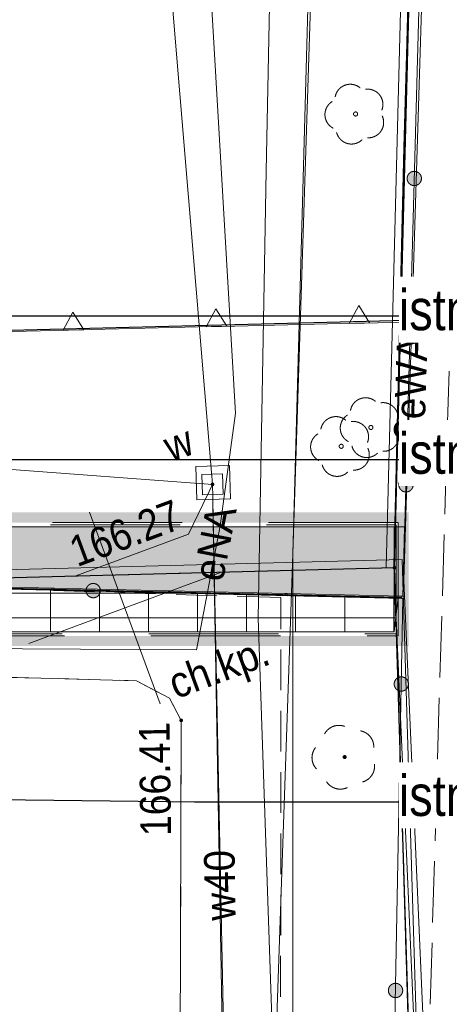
# Model space of a CAD drawing. Header units: millimetres. Extents: x -1155795 to 240441, y -422828 to 463730.
# Tile 55 of 66: x 47600 to 58116, y -1541 to 22552. Entities that reach past the tile are written whole.
import ezdxf
from ezdxf.xclip import XClip

# ---------------------------------------------------------------- set-up
doc = ezdxf.new("R2010")
doc.units = ezdxf.units.MM
doc.header["$MEASUREMENT"] = 0
doc.header["$XCLIPFRAME"] = 0
for name, pattern in [('Dashed 1_500', [1000, 500, -500]), ('Long Dashed', [5291.666508, 3174.999952, -2116.666555]), ('Wipeout_Contour', [1000, 0, -1000])]:
    doc.linetypes.add(name, pattern=pattern)
for name, color, linetype in [('00 PZT MAPA', 7, 'Continuous'), ('Site & Landscape - General', 7, 'Continuous'), ('Sycow_7_203-punkt graniczny', 7, 'Continuous'), ('Sycow_7_KTOK - Ogrodzenie trwałe', 7, 'Continuous'), ('Sycow_7_RTPW02 - Punkt wysokościowy sztuczny', 7, 'Continuous'), ('Sycow_7_SUPS01_W - Punkt o określonej wysokości urządzenia', 7, 'Continuous'), ('Sycow_7_SUUS22_W - Właz kwadratowy', 7, 'Continuous')]:
    doc.layers.add(name, color=color, linetype=linetype)
for name, color, linetype, lineweight in [('0_Nr_pióra__27', 7, 'Continuous', 25), ('0_Nr_pióra__60', 230, 'Continuous', 13), ('2D Drafting - General_Nr_pióra__60', 230, 'Continuous', 13), ('Nowe_0_Nr_pióra__27', 7, 'Continuous', 25), ('Nowe_Annotation - Label_Nr_pióra__46', 7, 'Continuous', 15), ('Nowe_Annotation - Label_Nr_pióra__85', 7, 'Continuous', 13), ('Site & Landscape - General_Nr_pióra__11', 7, 'Continuous', 13), ('Site & Landscape - General_Nr_pióra__91', 7, 'Continuous', 13), ('Sycow_7_218-kontur użytku gruntowego_Nr_pióra__3', 3, 'Continuous', 18), ('Sycow_7_219-działka ewidencyjna_Nr_pióra__7', 7, 'Continuous', 18), ('Sycow_7_@Wywiad_Nr_pióra__5', 5, 'Continuous', 18), ('Sycow_7_@Wywiad_Nr_pióra__7', 7, 'Continuous', 18), ('Sycow_7_chodnik (powierzchnia)-Atr17_Nr_pióra__7', 7, 'Continuous', 18), ('Sycow_7_chodnik (powierzchnia)_Nr_pióra__7', 7, 'Continuous', 18), ('Sycow_7_drzewo liściaste (punkt)_Nr_pióra__94', 94, 'Continuous', 18), ('Sycow_7_inna budowla (powierzchnia)-Atr17_Nr_pióra__7', 7, 'Continuous', 18), ('Sycow_7_krawężnik (linia)_Nr_pióra__7', 7, 'Continuous', 18), ('Sycow_7_KTOK - Ogrodzenie trwałe_Nr_pióra__7', 7, 'Continuous', 18), ('Sycow_7_OBOP02 - Drzewo liściaste_Nr_pióra__96', 96, 'Continuous', 18), ('Sycow_7_przewód elektroenergetyczny (linia)-Atr1_Nr_pióra__1', 1, 'Continuous', 18), ('Sycow_7_przewód elektroenergetyczny (linia)_Nr_pióra__1', 1, 'Continuous', 18), ('Sycow_7_przewód wodociągowy (linia)-Atr1_Nr_pióra__5', 5, 'Continuous', 18), ('Sycow_7_przewód wodociągowy (linia)_Nr_pióra__5', 5, 'Continuous', 18), ('Sycow_7_PZT_NLZ - Nieprzekraczalna linia zabudowy_Nr_pióra__7', 7, 'Continuous', 18), ('Sycow_7_RTPW02_O - Punkt wysokościowy sztuczny_Nr_pióra__7', 7, 'Continuous', 18), ('Sycow_7_SUBP02_W - Komora podziemna - przewód wodociągowy_Nr_pióra__5', 5, 'Continuous', 18), ('Sycow_7_SUPE - Przewód elektroenergetyczny_Nr_pióra__1', 1, 'Continuous', 18), ('Sycow_7_SUPS01_W - Punkt o określonej wysokości urządzenia_Nr_pióra__7', 7, 'Continuous', 18), ('Sycow_7_SUPS01_W_O - Punkt o określonej wysokości urządzenia - rzędna góry_Nr_pióra__5', 5, 'Continuous', 18), ('Sycow_7_SUUS22_W - Właz - opis_Nr_pióra__7', 7, 'Continuous', 18), ('Sycow_7_SUUS22_W - Właz kwadratowy_Nr_pióra__7', 7, 'Continuous', 18)]:
    doc.layers.add(name, color=color, linetype=linetype, lineweight=lineweight)
for name, color, linetype, lineweight, true_color in [('0_Nr_pióra__99', 7, 'Continuous', 0, 0xaad2ff), ('2D Drafting - General_Nr_pióra__101', 7, 'Continuous', 13, 0x4c4c4c), ('2D Drafting - General_Nr_pióra__78', 7, 'Continuous', 13, 0x00bb5e), ('Sycow_7_PZT_RT - Linia rozgraniczająca_Nr_pióra__252', 7, 'Continuous', 18, 0x929292)]:
    doc.layers.add(name, color=color, linetype=linetype, lineweight=lineweight, true_color=true_color)
doc.styles.add('STYL_AUTOMATYCZNY_12', font='Arial Narrow.ttf')
doc.styles.add('STYL_AUTOMATYCZNY_5', font='txt', dxfattribs={"width": 0.9})
doc.styles.add('STYL_AUTOMATYCZNY_6', font='txt', dxfattribs={"width": 0.87})
doc.linetypes.add('nieprzekraczalna linia zabudowy', pattern='A,0,[3,-2. PZT (5)1.Shx,S=39.68254,R=0,X=0,Y=0.425],-5000,0', length=5000)
doc.dimstyles.new('STYL_AUTOMATYCZNY__1', dxfattribs={"dimtxt": 0.18, "dimasz": 456, "dimexe": 0.18, "dimexo": 0.0625, "dimgap": 0, "dimtad": 0, "dimtih": 1, "dimtoh": 1, "dimdec": 4, "dimzin": 0, "dimdsep": 46, "dimcen": 0.09, "dimadec": 0, "dimazin": 0, "dimtfac": 1, "dimtdec": 4, "dimtmove": 0, "dimatfit": 3, "dimldrblk": 'ARROWHEAD_11', "dimfxl": 0, "dimtolj": 1, "dimtzin": 0, "dimarcsym": 0})

# ---------------------------------------------------------------- blocks, each defined once
blk = doc.blocks.new('Rysunek_1_7', base_point=(14567, -19307))
at = {"layer": 'Sycow_7_203-punkt graniczny', "linetype": 'Continuous', "lineweight": 0, "true_color": 0x000000}
blk.add_hatch(color=178, dxfattribs=at).paths.add_polyline_path([(56814, 9156, 1), (56730, 9125, 1)])
at = {"layer": 'Sycow_7_drzewo liściaste (punkt)_Nr_pióra__94', "linetype": 'Continuous', "lineweight": 18}
blk.add_hatch(color=94, dxfattribs=at).paths.add_polyline_path([(55601, 4527, 1), (55508, 4492, 1)])
at = {"layer": 'Sycow_7_KTOK - Ogrodzenie trwałe', "linetype": 'Continuous', "lineweight": 0, "true_color": 0x000000}
for points in [[(57423, 18728, 1), (57095, 18607, 1)], [(57220, 11231, 1), (56892, 11109, 1)], [(49564, 8643, 1), (49236, 8522, 1)], [(57106, 6358, 1), (56778, 6236, 1)], [(56964, -1141, 1), (56635, -1263, 1)]]:
    blk.add_hatch(color=178, dxfattribs=at).paths.add_polyline_path(points)
at = {"layer": 'Sycow_7_RTPW02 - Punkt wysokościowy sztuczny', "linetype": 'Continuous', "lineweight": 0, "true_color": 0x000000}
blk.add_hatch(color=178, dxfattribs=at).paths.add_polyline_path([(51596, 5422, 1), (51512, 5391, 1)])
at = {"layer": 'Sycow_7_218-kontur użytku gruntowego_Nr_pióra__3', "color": 3, "linetype": 'Continuous', "lineweight": 18}
for p, q in [((57116, 22443), (57103, 21943)), ((57103, 21943), (57116, 22443)), ((57090, 21443), (57077, 20943)), ((57077, 20943), (57090, 21443)), ((57064, 20443), (57052, 19944)), ((57052, 19944), (57064, 20443)), ((57039, 19444), (57026, 18944)), ((57026, 18944), (57039, 19444)), ((57013, 18444), (57000, 17944)), ((57000, 17944), (57013, 18444)), ((56987, 17444), (56974, 16945)), ((56974, 16945), (56987, 17444)), ((56961, 16445), (56948, 15945)), ((56948, 15945), (56961, 16445)), ((56935, 15445), (56922, 14945)), ((56922, 14945), (56935, 15445)), ((56909, 14445), (56896, 13946)), ((56896, 13946), (56909, 14445)), ((56883, 13446), (56871, 12946)), ((56871, 12946), (56883, 13446)), ((56858, 12446), (56845, 11946)), ((56845, 11946), (56858, 12446)), ((56832, 11446), (56819, 10947)), ((56819, 10947), (56832, 11446)), ((56806, 10447), (56793, 9947)), ((56793, 9947), (56806, 10447)), ((56780, 9447), (56772, 9140)), ((56772, 9140), (56780, 9447)), ((48528, 8925), (48028, 8912)), ((48028, 8912), (48528, 8925)), ((49528, 8951), (49028, 8938)), ((49028, 8938), (49528, 8951)), ((50527, 8978), (50028, 8964)), ((50028, 8964), (50527, 8978)), ((51527, 9004), (51027, 8991)), ((51027, 8991), (51527, 9004)), ((52527, 9030), (52027, 9017)), ((52027, 9017), (52527, 9030)), ((53526, 9056), (53027, 9043)), ((53027, 9043), (53526, 9056)), ((54526, 9082), (54026, 9069)), ((54026, 9069), (54526, 9082)), ((55526, 9108), (55026, 9095)), ((55026, 9095), (55526, 9108)), ((56772, 9140), (56025, 9121)), ((56025, 9121), (56772, 9140)), ((56790, 8537), (56772, 9140)), ((56772, 9140), (56790, 8537)), ((56820, 7537), (56805, 8037)), ((56805, 8037), (56820, 7537)), ((56850, 6538), (56835, 7037)), ((56835, 7037), (56850, 6538)), ((56880, 5538), (56865, 6038)), ((56865, 6038), (56880, 5538)), ((56911, 4539), (56896, 5038)), ((56896, 5038), (56911, 4539)), ((56941, 3539), (56926, 4039)), ((56926, 4039), (56941, 3539)), ((56971, 2539), (56956, 3039)), ((56956, 3039), (56971, 2539)), ((57001, 1540), (56986, 2040)), ((56986, 2040), (57001, 1540)), ((57031, 540), (57016, 1040)), ((57016, 1040), (57031, 540)), ((57061, -459), (57046, 41)), ((57046, 41), (57061, -459)), ((57091, -1459), (57076, -959)), ((57076, -959), (57091, -1459))]:
    blk.add_line(p, q, dxfattribs=at)
at = {"layer": 'Sycow_7_219-działka ewidencyjna_Nr_pióra__7', "color": 7, "linetype": 'Continuous', "lineweight": 18}
for p, q in [((56772, 9140), (58068, 59237)), ((29787, 8437), (56772, 9140)), ((57214, -5561), (56772, 9140))]:
    blk.add_line(p, q, dxfattribs=at)
at = {"layer": 'Sycow_7_@Wywiad_Nr_pióra__7', "color": 7, "linetype": 'Continuous', "lineweight": 18}
for p, q in [((58064, 12455), (58109, 13954)), ((58005, 10456), (58049, 11955)), ((57946, 8456), (57990, 9956)), ((47928, 8598), (46929, 8629)), ((49428, 8551), (48428, 8582)), ((50927, 8505), (49927, 8536)), ((52426, 8458), (51427, 8489)), ((53993, 8410), (52926, 8443)), ((57886, 6457), (57931, 7957)), ((57827, 4458), (57871, 5957)), ((57767, 2459), (57812, 3958)), ((57708, 460), (57753, 1959)), ((57649, -1539), (57693, -40))]:
    blk.add_line(p, q, dxfattribs=at)
at = {"layer": 'Sycow_7_chodnik (powierzchnia)_Nr_pióra__7', "color": 7, "linetype": 'Continuous', "lineweight": 18}
for p, q in [((53992, 7642), (53993, 8410)), ((53992, 6142), (53992, 7142)), ((47053, 6468), (48052, 6441)), ((48552, 6428), (49552, 6401)), ((53991, 4642), (53991, 5642)), ((51551, 4343), (51547, 3343)), ((53990, 3142), (53991, 4142)), ((51546, 2843), (51542, 1843)), ((53989, 1642), (53990, 2642)), ((51541, 1343), (51538, 343)), ((53989, 142), (53989, 1142)), ((51536, -157), (51533, -1157)), ((53988, -1358), (53988, -358))]:
    blk.add_line(p, q, dxfattribs=at)
at = {"layer": 'Sycow_7_chodnik (powierzchnia)_Nr_pióra__7', "color": 7, "linetype": 'Continuous', "lineweight": 18, "flags": 128}
for points in [[(50051, 6387), (50459, 6376), (50983, 6100)], [(51351, 5792), (51554, 5406), (51552, 4843)]]:
    blk.add_lwpolyline(points, dxfattribs=at)
at = {"layer": 'Sycow_7_drzewo liściaste (punkt)_Nr_pióra__94', "color": 94, "linetype": 'Continuous', "lineweight": 18}
for centre, start, end in [((55415, 4885), 69.59, 151.046), ((55868, 4758), 357.77, 79.01), ((55155, 4494), 141.626, 222.866), ((55887, 4287), 285.447, 7.097), ((55447, 4124), 213.539, 295.189)]:
    blk.add_arc(centre, 400, start, end, dxfattribs=at)
at = {"layer": 'Sycow_7_inna budowla (powierzchnia)-Atr17_Nr_pióra__7', "color": 7, "linetype": 'Continuous', "lineweight": 18}
for p, q in [((51041, 5813), (49305, 10502)), ((51041, 5813), (49305, 10502)), ((47828, 7290), (52517, 9026)), ((47828, 7290), (52517, 9026))]:
    blk.add_line(p, q, dxfattribs=at)
at = {"layer": 'Sycow_7_krawężnik (linia)_Nr_pióra__7', "color": 7, "linetype": 'Continuous', "lineweight": 18, "flags": 128}
blk.add_lwpolyline([(55715, -15766), (54343, -15229), (52429, -13315), (51502, -10608), (51554, 5406), (51267, 5950), (50459, 6376), (46646, 6479), (46116, 6645), (45697, 6970)], dxfattribs=at)
at = {"layer": 'Sycow_7_KTOK - Ogrodzenie trwałe_Nr_pióra__7', "color": 7, "linetype": 'Continuous', "lineweight": 18}
for p, q in [((56982, 8408), (57840, 40173)), ((45568, 8671), (56982, 8408))]:
    blk.add_line(p, q, dxfattribs=at)
at = {"layer": 'Sycow_7_KTOK - Ogrodzenie trwałe_Nr_pióra__7', "color": 7, "linetype": 'Continuous', "lineweight": 18, "flags": 128}
blk.add_lwpolyline([(56982, 8408), (56704, -6255), (57506, -6340)], dxfattribs=at)
at = {"layer": 'Sycow_7_KTOK - Ogrodzenie trwałe_Nr_pióra__7', "color": 7, "linetype": 'Continuous', "lineweight": 18}
for centre in [(57259, 18667), (57056, 11170), (49400, 8582), (56942, 6297), (56800, -1202)]:
    blk.add_circle(centre, 175, dxfattribs=at)
at = {"layer": 'Sycow_7_OBOP02 - Drzewo liściaste_Nr_pióra__96', "color": 96, "linetype": 'Continuous', "lineweight": 18}
for centre in [(55822, 20245), (56197, 12574), (55471, 12113)]:
    blk.add_circle(centre, 50, dxfattribs=at)
for centre, start, end in [((55692, 20597), 50.4651, 170.1709), ((56116, 20478), 338.4651, 98.1709), ((55447, 20230), 122.4651, 242.1709), ((56134, 20037), 266.4651, 26.1709), ((55721, 19884), 194.4651, 314.1709), ((56067, 12926), 50.4651, 170.1709), ((56491, 12807), 338.4651, 98.1709), ((55341, 12465), 50.4651, 170.1709), ((55822, 12559), 122.4651, 242.1709), ((55765, 12346), 338.4651, 98.1709), ((56509, 12366), 266.4651, 26.1709), ((55096, 12098), 122.4651, 242.1709), ((56096, 12213), 194.4651, 314.1709), ((55783, 11906), 266.4651, 26.1709), ((55369, 11752), 194.4651, 314.1709)]:
    blk.add_arc(centre, 375, start, end, dxfattribs=at)
at = {"layer": 'Sycow_7_przewód elektroenergetyczny (linia)_Nr_pióra__1', "color": 1, "linetype": 'Continuous', "lineweight": 18, "flags": 128}
for points in [[(60256, 64068), (55286, 64158), (54437, 58906), (53637, 18846), (53434, 7904), (53908, -5932), (56871, -9847)], [(60222, 62807), (56157, 62699), (55676, 60772), (55021, 32272), (54290, 9480), (54290, -2069), (54272, -22613), (61908, -22441), (72547, -22319), (86954, -22637), (88472, -22906), (101047, -23316), (101386, -23915), (103579, -24020), (109528, -24419), (114118, -24490)], [(64542, 60270), (64407, 59452), (64075, 59254), (58509, 59081), (57824, 35474), (57004, 8832), (57809, -9585), (57629, -23066)]]:
    blk.add_lwpolyline(points, dxfattribs=at)
at = {"layer": 'Sycow_7_przewód wodociągowy (linia)_Nr_pióra__5', "color": 5, "linetype": 'Continuous', "lineweight": 18, "flags": 128}
blk.add_lwpolyline([(57641, -15267), (57687, -11762), (57368, -4736), (56757, 9209), (57007, 19422), (57382, 32463), (57994, 50423), (58276, 59250), (62142, 59466), (62665, 60385)], dxfattribs=at)
at = {"layer": 'Sycow_7_PZT_NLZ - Nieprzekraczalna linia zabudowy_Nr_pióra__7', "color": 7, "linetype": 'Continuous', "lineweight": 18}
for p, q in [((59291, 15205), (56041, 15129)), ((48793, 14958), (45544, 14882)), ((49043, 14964), (48793, 14958)), ((52292, 15041), (49043, 14964)), ((52542, 15047), (52292, 15041)), ((55791, 15123), (52542, 15047)), ((56041, 15129), (55791, 15123))]:
    blk.add_line(p, q, dxfattribs=at)
at = {"layer": 'Sycow_7_PZT_NLZ - Nieprzekraczalna linia zabudowy_Nr_pióra__7', "color": 7, "linetype": 'Continuous', "lineweight": 18, "flags": 128}
for points in [[(52667, 15049), (52167, 15038), (52404, 15478)], [(56166, 15132), (55667, 15120), (55903, 15560)], [(49168, 14967), (48668, 14955), (48905, 15396)]]:
    blk.add_lwpolyline(points, close=True, dxfattribs=at)
at = {"layer": 'Sycow_7_PZT_RT - Linia rozgraniczająca_Nr_pióra__252', "color": 252, "linetype": 'Continuous', "lineweight": 18, "true_color": 0x929292}
blk.add_line((56572, 9146), (57264, 35890), dxfattribs=at)
at = {"layer": 'Sycow_7_PZT_RT - Linia rozgraniczająca_Nr_pióra__252', "color": 252, "linetype": 'Continuous', "lineweight": 18, "true_color": 0x929292, "flags": 128}
blk.add_lwpolyline([(-83292, -11412), (-81842, -11494), (-65673, -13493), (-45598, -14248), (-45486, -8787), (-19127, -10181), (29168, -10319), (29592, 8632), (56966, 9345), (57408, -5361), (103296, -5317)], dxfattribs=at)
at = {"layer": 'Sycow_7_SUBP02_W - Komora podziemna - przewód wodociągowy_Nr_pióra__5', "color": 5, "linetype": 'Continuous', "lineweight": 18, "flags": 128}
blk.add_lwpolyline([(51911, 11623), (52733, 11647), (52757, 10827), (51935, 10802)], close=True, dxfattribs=at)
at = {"layer": 'Sycow_7_chodnik (powierzchnia)-Atr17_Nr_pióra__7', "color": 7, "linetype": 'Continuous', "lineweight": 18, "insert": (51503, 5710), "char_height": 750, "attachment_point": 7, "rotation": 20.318, "style": 'STYL_AUTOMATYCZNY_5'}
blk.add_mtext('\\A1;{\\pql;\\fArial|b0|i0|c0|p0;\\W0.900000;ch.kp.}', dxfattribs=at)
at = {"layer": 'Sycow_7_przewód elektroenergetyczny (linia)-Atr1_Nr_pióra__1', "color": 1, "linetype": 'Continuous', "lineweight": 18, "char_height": 750, "attachment_point": 4, "style": 'STYL_AUTOMATYCZNY_5'}
for s, insert, rotation in [('\\A1;{\\pql;\\fArial|b0|i0|c0|p0;\\W0.900000;2eWA}', (57136, 12255), 88.237), ('\\A1;{\\pql;\\fArial|b0|i0|c0|p0;\\W0.900000;eNA}', (52205, 8841), 79.099)]:
    blk.add_mtext(s, dxfattribs=dict(at, insert=insert, rotation=rotation))
at = {"layer": 'Sycow_7_przewód wodociągowy (linia)-Atr1_Nr_pióra__5', "color": 5, "linetype": 'Continuous', "lineweight": 18, "insert": (52516, 506), "char_height": 750, "attachment_point": 4, "rotation": 90.854, "style": 'STYL_AUTOMATYCZNY_5'}
blk.add_mtext('\\A1;{\\pql;\\fArial|b0|i0|c0|p0;\\W0.900000;w40}', dxfattribs=at)
at = {"layer": 'Sycow_7_RTPW02_O - Punkt wysokościowy sztuczny_Nr_pióra__7', "color": 7, "linetype": 'Continuous', "lineweight": 18, "insert": (51319, 2583), "char_height": 750, "attachment_point": 7, "rotation": 90.8682, "style": 'STYL_AUTOMATYCZNY_6'}
blk.add_mtext('\\A1;{\\pql;\\fArial|b0|i0|c0|p0;\\W0.870000;166.41}', dxfattribs=at)
at = {"layer": 'Sycow_7_SUPS01_W_O - Punkt o określonej wysokości urządzenia - rzędna góry_Nr_pióra__5', "color": 5, "linetype": 'Continuous', "lineweight": 18, "insert": (49008, 9144), "char_height": 750, "attachment_point": 7, "rotation": 20.318, "style": 'STYL_AUTOMATYCZNY_6'}
blk.add_mtext('\\A1;{\\pql;\\fArial|b0|i0|c0|p0;\\W0.870000;166.27}', dxfattribs=at)
at = {"layer": 'Sycow_7_SUUS22_W - Właz - opis_Nr_pióra__7', "color": 7, "linetype": 'Continuous', "lineweight": 18, "insert": (51175, 12070), "char_height": 750, "attachment_point": 4, "rotation": 20.318, "style": 'STYL_AUTOMATYCZNY_6'}
blk.add_mtext('\\A1;{\\pql;\\fArial|b0|i0|c0|p0;\\W0.870000;w}', dxfattribs=at)
at = {"color": 254, "linetype": 'Wipeout_Contour', "lineweight": 0, "ltscale": 214005.280469}
blk.add_wipeout([(52061, 11424), (52077, 10924), (52577, 10940), (52561, 11440)], dxfattribs=at).dxf.layer = 'Sycow_7_SUUS22_W - Właz kwadratowy'
at = {"layer": 'Sycow_7_SUPS01_W - Punkt o określonej wysokości urządzenia', "linetype": 'Continuous', "lineweight": 0, "true_color": 0x000000}
blk.add_hatch(color=178, dxfattribs=at).paths.add_polyline_path([(52361, 11198, 1), (52277, 11167, 1)])
at = {"layer": 'Sycow_7_@Wywiad_Nr_pióra__5', "color": 5, "linetype": 'Continuous', "lineweight": 18}
for p, q in [((52319, 11182), (50006, 38823)), ((10129, 14327), (52319, 11182)), ((53002, -21889), (52319, 11182)), ((52649, -7400), (52319, 11182))]:
    blk.add_line(p, q, dxfattribs=at)
at = {"layer": 'Sycow_7_przewód elektroenergetyczny (linia)_Nr_pióra__1', "color": 1, "linetype": 'Continuous', "lineweight": 18, "flags": 128}
blk.add_lwpolyline([(28187, 2704), (28825, 2685), (29282, 2918), (29592, 3406), (29423, 3834), (29040, 4236), (29059, 6717), (39136, 7206), (51928, 7133), (52511, 10165), (52886, 12926), (51921, 29385), (52415, 42450), (53316, 59397), (61333, 59433), (61641, 60443)], dxfattribs=at)
at = {"layer": 'Sycow_7_SUPE - Przewód elektroenergetyczny_Nr_pióra__1', "color": 1, "linetype": 'Continuous', "lineweight": 18, "flags": 128}
blk.add_lwpolyline([(-15989, -15615), (-9393, -15487), (39148, -14158), (53879, -13767), (54050, -12890), (53669, -8471), (54290, 9480), (54999, 35301), (55460, 60549), (60098, 64263)], dxfattribs=at)
at = {"layer": 'Sycow_7_SUPS01_W - Punkt o określonej wysokości urządzenia_Nr_pióra__7', "color": 7, "linetype": 'Continuous', "lineweight": 18, "flags": 128}
blk.add_lwpolyline([(48977, 8941), (51731, 9960), (52319, 11182)], dxfattribs=at)
at = {"layer": 'Sycow_7_SUUS22_W - Właz kwadratowy_Nr_pióra__7', "color": 7, "linetype": 'Continuous', "lineweight": 18}
for p, q in [((52561, 11440), (52061, 11424)), ((52061, 11424), (52077, 10924)), ((52577, 10940), (52561, 11440)), ((52077, 10924), (52577, 10940))]:
    blk.add_line(p, q, dxfattribs=at)
blk = doc.blocks.new('Balustrada_5')
at = {"layer": 'Site & Landscape - General_Nr_pióra__11', "color": 7, "linetype": 'Continuous', "lineweight": 13, "flags": 128}
for points in [[(45563, 8706), (45562, 8656), (56975, 8393), (56977, 8443)], [(48391, 8641), (48390, 8591), (48440, 8589), (48441, 8639)], [(51245, 8575), (51244, 8525), (51294, 8524), (51295, 8574)], [(54098, 8509), (54097, 8459), (54147, 8458), (54148, 8508)]]:
    blk.add_lwpolyline(points, close=True, dxfattribs=at)
at = {"color": 254, "linetype": 'Wipeout_Contour', "lineweight": 0, "ltscale": 185528.226224}
blk.add_wipeout([(45538, 8706), (45537, 8656), (45587, 8655), (45588, 8705)], dxfattribs=at).dxf.layer = 'Site & Landscape - General'
at = {"color": 254, "linetype": 'Wipeout_Contour', "lineweight": 0, "ltscale": 230377.882918}
blk.add_wipeout([(56952, 8443), (56950, 8393), (57000, 8392), (57002, 8442)], dxfattribs=at).dxf.layer = 'Site & Landscape - General'
at = {"layer": 'Site & Landscape - General_Nr_pióra__91', "color": 7, "linetype": 'Continuous', "lineweight": 13, "flags": 128}
for points in [[(45538, 8706), (45537, 8656), (45587, 8655), (45588, 8705)], [(56952, 8443), (56950, 8393), (57000, 8392), (57002, 8442)]]:
    blk.add_lwpolyline(points, close=True, dxfattribs=at)
blk = doc.blocks.new('ARROWHEAD_11')
at = {"color": 0, "linetype": 'Continuous', "lineweight": 0}
blk.add_line((0, 0), (-1, 0), dxfattribs=at)
at = {"color": 0, "linetype": 'Continuous', "lineweight": 0, "const_width": 0.25, "flags": 128}
blk.add_lwpolyline([(-0.125, 0, 1), (0.125, 0, 1)], format="xyb", close=True, dxfattribs=at)

msp = doc.modelspace()

# ---------------------------------------------------------------- block references
at = {"layer": '00 PZT MAPA', "color": 7, "linetype": 'Continuous', "lineweight": 15}
ref = msp.add_blockref('Rysunek_1_7', (14567, -19307), dxfattribs=at)
XClip(ref).set_block_clipping_path([(-38444.7789564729, -141413.2871562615), (134317.2398628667, -77444.9644498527), (67578.7707096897, 102798.5088210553), (-105183.2481096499, 38830.1861146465)])

# ---------------------------------------------------------------- next in the draw order: hatches: boundary and pattern name
at = {"layer": '2D Drafting - General_Nr_pióra__101', "linetype": 'Continuous', "lineweight": 13, "true_color": 0x4c4c4c}
h = msp.add_hatch(dxfattribs=at)
h.set_pattern_fill('Grid_60x120', color=59, style=0, pattern_type=2)
h.set_pattern_definition([(0, (14754.2, -3483.2), (0, 600), []), (90, (14754.2, -3483.2), (-1200, 0), [])])
h.paths.add_polyline_path([(56868, 8420), (56768, 7573), (45648, 7573), (45562, 8681)])
at = {"layer": '2D Drafting - General_Nr_pióra__60', "linetype": 'Continuous', "lineweight": 0, "true_color": 0x7f0040}
h = msp.add_hatch(color=236, dxfattribs=at)
h.paths.add_polyline_path([(35185, 7223), (57118, 7223), (57118, 10495), (36185, 10496), (36185, 14384), (-5891, 14384), (-17356, 20156), (-22444, 20156), (-27514, 14228), (-27712, -16213), (35184, -16214)])
h.paths.add_polyline_path([(34935, 7473), (56868, 7473), (56868, 10245), (35935, 10246), (35935, 14134), (-5950, 14134), (-17415, 19906), (-22329, 19906), (-27264, 14135), (-27461, -15963), (34934, -15964)], flags=0)
at = {"layer": '2D Drafting - General_Nr_pióra__78', "linetype": 'Continuous', "lineweight": 0, "true_color": 0x002e17}
msp.add_hatch(color=158, dxfattribs=at).paths.add_polyline_path([(45209, 10146), (45562, 8681), (49397, 8587), (53990, 8471), (56976, 8418), (57023, 10145)])

# ---------------------------------------------------------------- next in the draw order: linework, layer by layer
at = {"layer": '0_Nr_pióra__27', "color": 7, "linetype": 'nieprzekraczalna linia zabudowy', "lineweight": 25}
msp.add_line((29675, 14508), (60923, 15296), dxfattribs=at)
at = {"layer": '2D Drafting - General_Nr_pióra__101', "color": 59, "linetype": 'Continuous', "lineweight": 13, "true_color": 0x4c4c4c, "flags": 128}
for points in [[(45209, 10146), (45562, 8681), (49397, 8587), (53990, 8471), (56976, 8418), (57023, 10145)], [(56868, 8420), (56768, 7573), (45648, 7573), (45562, 8681)]]:
    msp.add_lwpolyline(points, close=True, dxfattribs=at)

# ---------------------------------------------------------------- next in the draw order: block references
at = {"layer": 'Site & Landscape - General', "color": 7, "linetype": 'Continuous', "lineweight": 13}
msp.add_blockref('Balustrada_5', (0, 0), dxfattribs=at)

# ---------------------------------------------------------------- next in the draw order: linework, layer by layer
at = {"layer": '0_Nr_pióra__60', "color": 230, "linetype": 'Long Dashed', "lineweight": 13}
for points in [[(-27461, -15963), (34934, -15964), (34935, 7473), (56868, 7473), (56868, 10245), (35935, 10246), (35935, 14134), (-5950, 14134), (-17415, 19906), (-22329, 19906), (-27264, 14135)], [(-27410, -15913), (34884, -15914), (34885, 7523), (56818, 7523), (56818, 10195), (35885, 10196), (35885, 14084), (-5962, 14084), (-17427, 19856), (-22306, 19856), (-27214, 14116)], [(-27360, -15863), (34834, -15864), (34835, 7573), (56768, 7573), (56768, 10145), (35835, 10146), (35835, 14034), (-5974, 14034), (-17439, 19806), (-22283, 19806), (-27164, 14097)]]:
    msp.add_lwpolyline(points, close=True, dxfattribs=at)
at = {"layer": '0_Nr_pióra__99', "color": 141, "linetype": 'Dashed 1_500', "lineweight": 0, "true_color": 0xaad2ff}
for centre in [(88699, -12696), (-56052, -28118)]:
    msp.add_circle(centre, 150000, dxfattribs=at)
at = {"layer": 'Nowe_0_Nr_pióra__27', "color": 7, "linetype": 'Continuous', "lineweight": 25}
for points in [[(-45294, -8992), (-19136, -10376), (-19339, 8029), (29784, 8442), (56768, 9145), (58005, 59199)], [(56768, 9145), (57226, -5598), (102861, -5524)]]:
    msp.add_lwpolyline(points, dxfattribs=at)

# ---------------------------------------------------------------- next in the draw order: wipeouts: each hides what was drawn before it
at = {"color": 7, "linetype": 'Wipeout_Contour', "lineweight": 15, "ltscale": 278060.936358}
msp.add_wipeout([(56882, 16266), (78570, 16266), (78570, 14648), (56882, 14648)], dxfattribs=at).dxf.layer = 'Nowe_Annotation - Label_Nr_pióra__46'
at = {"color": 7, "linetype": 'Wipeout_Contour', "lineweight": 15, "ltscale": 276453.878816}
msp.add_wipeout([(56882, 4381), (81144, 4381), (81144, 2764), (56882, 2764)], dxfattribs=at).dxf.layer = 'Nowe_Annotation - Label_Nr_pióra__46'

# ---------------------------------------------------------------- next in the draw order: texts
at = {"layer": 'Nowe_Annotation - Label_Nr_pióra__46', "color": 7, "linetype": 'Continuous', "lineweight": 15, "char_height": 1000, "attachment_point": 4, "style": 'STYL_AUTOMATYCZNY_12'}
for s, insert in [('\\A1;{\\pql;\\fArial Narrow|b0|i0|c0|p0;\\W1.000000;istniejący podest ze schodami do rozbiórki}', (56882, 15302)), ('\\A1;{\\pql;\\fArial Narrow|b0|i0|c0|p0;\\W1.000000;istniejące schody przed budynkiem do rozbiórki}', (56882, 3417))]:
    msp.add_mtext(s, dxfattribs=dict(at, insert=insert))

# ---------------------------------------------------------------- next in the draw order: leaders
at = {"layer": 'Nowe_Annotation - Label_Nr_pióra__85', "color": 7, "linetype": 'Continuous', "lineweight": 13, "annotation_type": 0, "has_hookline": 1, "hookline_direction": 0}
for points, text_width in [([(6840, 11539), (6840, 15302), (56882, 15302)], 21307), ([(31882, 3643), (51882, 3417), (56882, 3417)], 23854)]:
    msp.add_leader(points, dimstyle='STYL_AUTOMATYCZNY__1', dxfattribs=dict(at, text_width=text_width))

# ---------------------------------------------------------------- next in the draw order: wipeouts: each hides what was drawn before it
at = {"color": 7, "linetype": 'Wipeout_Contour', "lineweight": 15, "ltscale": 267329.102818}
msp.add_wipeout([(56882, 12757), (74580, 12757), (74580, 11139), (56882, 11139)], dxfattribs=at).dxf.layer = 'Nowe_Annotation - Label_Nr_pióra__46'

# ---------------------------------------------------------------- next in the draw order: texts
at = {"layer": 'Nowe_Annotation - Label_Nr_pióra__46', "color": 7, "linetype": 'Continuous', "lineweight": 15, "insert": (56882, 11790), "char_height": 1000, "attachment_point": 4, "style": 'STYL_AUTOMATYCZNY_12'}
msp.add_mtext('\\A1;{\\pql;\\fArial Narrow|b0|i0|c0|p0;\\W1.000000;istniejące ogrodzenie do renowacji}', dxfattribs=at)

# ---------------------------------------------------------------- next in the draw order: leaders
at = {"layer": 'Nowe_Annotation - Label_Nr_pióra__85', "color": 7, "linetype": 'Continuous', "lineweight": 13, "annotation_type": 0, "has_hookline": 1, "hookline_direction": 0, "text_width": 17359}
msp.add_leader([(36182, 8608), (36182, 11790), (56882, 11790)], dimstyle='STYL_AUTOMATYCZNY__1', dxfattribs=at)

doc.saveas('drawing.dxf')
